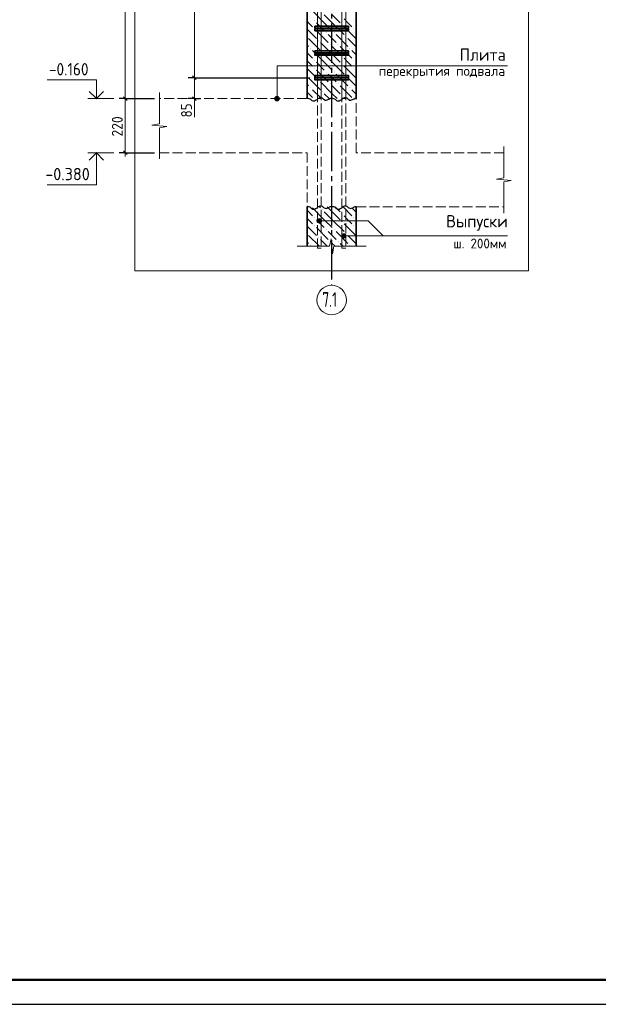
# Model space of a CAD drawing. Header units: millimetres. Extents: x 0 to 59400, y 0 to 42000.
# Tile 12 of 21: x 25443 to 37198, y 0 to 19999. Entities that reach past the tile are written whole.
import ezdxf

# ---------------------------------------------------------------- set-up
doc = ezdxf.new("R2010")
doc.units = ezdxf.units.MM
doc.linetypes.add('______2', pattern=[270, 200, -70])
doc.linetypes.add('______5', pattern=[1100, 800, -100, 100, -100])
for name, color, linetype, lineweight in [('S1 Продольная арматура', 52, 'Continuous', 25), ('Standard', 7, 'Continuous', 25), ('Выпуски арматуры Г-обр.', 52, 'Continuous', 25), ('ЖБ Перекрытие верхний уровень', 7, 'Continuous', 18), ('ЖБ Перекрытие нижний уровень с отделкой', 7, 'Continuous', 13), ('Позиционная метка диаметр_ шаг', 7, 'Continuous', 13), ('Позиционная метка линия выноска', 7, 'Continuous', 13), ('Примечания', 7, 'Continuous', 13), ('Размерная линия_ общее', 7, 'Continuous', 13), ('Хомут', 52, 'Continuous', 25)]:
    doc.layers.add(name, color=color, linetype=linetype, lineweight=lineweight)
for name, color, linetype, lineweight, true_color in [('ЖБ Пилон', 7, '______2', 13, 0xa0a0a0), ('ЖБ Стена верхний уровень', 7, '______2', 13, 0x656565), ('Оси', 7, '______5', 13, 0x656565)]:
    doc.layers.add(name, color=color, linetype=linetype, lineweight=lineweight, true_color=true_color)
doc.styles.add('ISOCPEUR', font='txt')

msp = doc.modelspace()

# ---------------------------------------------------------------- hatches: boundary and pattern name
at = {"layer": 'ЖБ Пилон', "linetype": 'Continuous', "lineweight": 18, "transparency": 33554687}
for points in [[(31425, 19976), (31432, 19983), (31438, 19976), (31432, 19970)], [(31425, 19816), (31432, 19823), (31438, 19816), (31432, 19810)], [(31985, 19896), (31992, 19903), (31998, 19896), (31992, 19890)], [(32225, 19976), (32232, 19983), (32238, 19976), (32232, 19970)], [(32225, 19816), (32232, 19823), (32238, 19816), (32232, 19810)], [(31665, 19736), (31672, 19743), (31678, 19736), (31672, 19730)], [(31825, 19736), (31832, 19743), (31838, 19736), (31832, 19730)], [(32065, 19656), (32072, 19663), (32078, 19656), (32072, 19650)], [(31345, 19416), (31352, 19423), (31358, 19416), (31352, 19410)], [(31505, 19576), (31512, 19583), (31518, 19576), (31512, 19570)], [(31745, 19496), (31752, 19503), (31758, 19496), (31752, 19490)], [(31905, 19496), (31912, 19503), (31918, 19496), (31912, 19490)], [(32145, 19416), (32152, 19423), (32158, 19416), (32152, 19410)], [(31585, 19336), (31592, 19343), (31598, 19336), (31592, 19330)], [(31985, 19256), (31992, 19263), (31998, 19256), (31992, 19250)], [(31425, 19176), (31432, 19183), (31438, 19176), (31432, 19170)], [(31425, 19016), (31432, 19023), (31438, 19016), (31432, 19010)], [(31985, 19096), (31992, 19103), (31998, 19096), (31992, 19090)], [(32225, 19176), (32232, 19183), (32238, 19176), (32232, 19170)], [(32225, 19016), (32232, 19023), (32238, 19016), (32232, 19010)], [(31665, 18936), (31672, 18943), (31678, 18936), (31672, 18930)], [(31825, 18936), (31832, 18943), (31838, 18936), (31832, 18930)], [(32065, 18856), (32072, 18863), (32078, 18856), (32072, 18850)], [(31345, 18616), (31352, 18623), (31358, 18616), (31352, 18610)], [(31505, 18776), (31512, 18783), (31518, 18776), (31512, 18770)], [(31745, 18696), (31752, 18703), (31758, 18696), (31752, 18690)], [(31905, 18696), (31912, 18703), (31918, 18696), (31912, 18690)], [(32145, 18616), (32152, 18623), (32158, 18616), (32152, 18610)], [(31585, 18536), (31592, 18543), (31598, 18536), (31592, 18530)], [(31985, 18456), (31992, 18463), (31998, 18456), (31992, 18450)]]:
    msp.add_hatch(color=7, dxfattribs=at).paths.add_polyline_path(points, flags=16)
at = {"layer": 'ЖБ Стена верхний уровень', "linetype": 'Continuous', "lineweight": 18, "transparency": 33554687}
for points in [[(31585, 16136), (31592, 16143), (31598, 16136), (31592, 16130)], [(31985, 16056), (31992, 16063), (31998, 16056), (31992, 16050)], [(31425, 15976), (31432, 15983), (31438, 15976), (31432, 15970)], [(31425, 15816), (31432, 15823), (31438, 15816), (31432, 15810)], [(31985, 15896), (31992, 15903), (31998, 15896), (31992, 15890)], [(32225, 15976), (32232, 15983), (32238, 15976), (32232, 15970)], [(32225, 15816), (32232, 15823), (32238, 15816), (32232, 15810)], [(31665, 15736), (31672, 15743), (31678, 15736), (31672, 15730)], [(31825, 15736), (31832, 15743), (31838, 15736), (31832, 15730)], [(32065, 15656), (32072, 15663), (32078, 15656), (32072, 15650)], [(31345, 15416), (31352, 15423), (31358, 15416), (31352, 15410)], [(31505, 15576), (31512, 15583), (31518, 15576), (31512, 15570)], [(31745, 15496), (31752, 15503), (31758, 15496), (31752, 15490)], [(31905, 15496), (31912, 15503), (31918, 15496), (31912, 15490)], [(32145, 15416), (32152, 15423), (32158, 15416), (32152, 15410)]]:
    msp.add_hatch(color=7, dxfattribs=at).paths.add_polyline_path(points, flags=16)
at = {"layer": 'Позиционная метка линия выноска', "linetype": 'Continuous', "lineweight": 13, "transparency": 33554687}
for points in [[(30626, 18396), (30716, 18396), (30710, 18418)], [(30626, 18396), (30710, 18418), (30632, 18418)], [(30632, 18418), (30710, 18418), (30694, 18435)], [(30632, 18418), (30694, 18435), (30649, 18435)], [(30649, 18435), (30694, 18435), (30671, 18441)], [(30632, 18373), (30716, 18396), (30626, 18396)], [(30632, 18373), (30710, 18373), (30716, 18396)], [(30649, 18357), (30710, 18373), (30632, 18373)], [(30649, 18357), (30694, 18357), (30710, 18373)], [(30694, 18357), (30649, 18357), (30671, 18351)], [(31491, 15890), (31491, 15935), (31485, 15913)], [(31491, 15935), (31507, 15874), (31507, 15952)], [(31491, 15935), (31491, 15890), (31507, 15874)], [(31507, 15952), (31530, 15868), (31530, 15958)], [(31507, 15952), (31507, 15874), (31530, 15868)], [(31530, 15958), (31530, 15868), (31552, 15874)], [(31530, 15958), (31552, 15874), (31552, 15952)], [(31552, 15952), (31552, 15874), (31569, 15890)], [(31552, 15952), (31569, 15890), (31569, 15935)], [(31569, 15935), (31569, 15890), (31575, 15913)], [(31991, 15585), (31991, 15630), (31985, 15608)], [(31991, 15630), (32007, 15569), (32007, 15646)], [(31991, 15630), (31991, 15585), (32007, 15569)], [(32007, 15646), (32030, 15563), (32030, 15653)], [(32007, 15646), (32007, 15569), (32030, 15563)], [(32030, 15653), (32030, 15563), (32052, 15569)], [(32030, 15653), (32052, 15569), (32052, 15646)], [(32052, 15646), (32052, 15569), (32069, 15585)], [(32052, 15646), (32069, 15585), (32069, 15630)], [(32069, 15630), (32069, 15585), (32075, 15608)]]:
    msp.add_hatch(color=7, dxfattribs=at).paths.add_polyline_path(points)

# ---------------------------------------------------------------- linework, layer by layer
at = {"layer": 'S1 Продольная арматура', "color": 7, "linetype": 'Continuous', "lineweight": 18, "transparency": 33554687}
for points in [[(31990, 18396), (31990, 36921), (28490, 36921), (28490, 37001), (32070, 37001), (32070, 18396), (31990, 18396)], [(31990, 18396), (31990, 36921), (28490, 36921), (28490, 37001), (32070, 37001), (32070, 18396), (31990, 18396)], [(31990, 18396), (31990, 36921), (28490, 36921), (28490, 37001), (32070, 37001), (32070, 18396), (31990, 18396)], [(31490, 18396), (31490, 37001), (35070, 37001), (35070, 36921), (31570, 36921), (31570, 18396), (31490, 18396)], [(31490, 18396), (31490, 37001), (35070, 37001), (35070, 36921), (31570, 36921), (31570, 18396), (31490, 18396)], [(31490, 18396), (31490, 37001), (35070, 37001), (35070, 36921), (31570, 36921), (31570, 18396), (31490, 18396)]]:
    msp.add_lwpolyline(points, dxfattribs=at)
at = {"layer": 'Standard', "color": 7, "linetype": 'Continuous', "lineweight": 13, "transparency": 33554687}
for p, q in [((27356, 18396), (26826, 18396)), ((27356, 17296), (26826, 17296))]:
    msp.add_line(p, q, dxfattribs=at)
at = {"layer": 'Standard', "color": 7, "linetype": 'Continuous', "lineweight": 25, "transparency": 33554687}
msp.add_lwpolyline([(0, 0), (59400, 0), (59400, 42000), (0, 42000), (0, 0)], close=True, dxfattribs=at)
at = {"layer": 'Standard', "color": 7, "linetype": 'Continuous', "lineweight": 50, "transparency": 33554687}
msp.add_lwpolyline([(2000, 41500), (58900, 41500), (58900, 500), (2000, 500), (2000, 41500)], close=True, dxfattribs=at)
at = {"layer": 'Standard', "color": 7, "linetype": 'Continuous', "lineweight": 13, "transparency": 33554687}
for points in [[(40400, 41500), (2000, 41500), (2000, 500), (40400, 500), (40400, 41500)], [(27000, 18396), (27000, 18776), (26000, 18776)], [(27000, 17296), (27000, 16646), (26000, 16646)]]:
    msp.add_lwpolyline(points, dxfattribs=at)
at = {"layer": 'Standard', "color": 254, "linetype": 'Continuous', "lineweight": 13, "true_color": 0xc4c4ff, "transparency": 33554687}
msp.add_lwpolyline([(27780, 14896), (35780, 14896), (35780, 39174), (27780, 39174), (27780, 14896)], dxfattribs=at)
at = {"layer": 'Standard', "color": 7, "linetype": 'Continuous', "lineweight": 35, "transparency": 33554687}
for points in [[(27148, 18544), (27000, 18396), (26852, 18544)], [(27148, 17147), (27000, 17296), (26852, 17147)]]:
    msp.add_lwpolyline(points, dxfattribs=at)
at = {"layer": 'Выпуски арматуры Г-обр.', "color": 251, "linetype": '______2', "lineweight": 13, "true_color": 0x656565, "transparency": 33554687}
for points in [[(31490, 15356), (31490, 25046), (31570, 25046), (31570, 15356), (31490, 15356)], [(31490, 15356), (31490, 25046), (31570, 25046), (31570, 15356), (31490, 15356)], [(31490, 15356), (31490, 25046), (31570, 25046), (31570, 15356), (31490, 15356)], [(31990, 15356), (31990, 25046), (32070, 25046), (32070, 15356), (31990, 15356)], [(31990, 15356), (31990, 25046), (32070, 25046), (32070, 15356), (31990, 15356)], [(31990, 15356), (31990, 25046), (32070, 25046), (32070, 15356), (31990, 15356)]]:
    msp.add_lwpolyline(points, dxfattribs=at)
at = {"layer": 'ЖБ Перекрытие верхний уровень', "color": 7, "linetype": '______2', "lineweight": 18, "transparency": 33554687}
for p, q in [((31280, 18396), (28280, 18396)), ((32280, 17296), (32280, 18396)), ((28280, 17296), (31280, 17296))]:
    msp.add_line(p, q, dxfattribs=at)
at = {"layer": 'ЖБ Перекрытие нижний уровень с отделкой', "color": 7, "linetype": '______2', "lineweight": 18, "transparency": 33554687}
for p, q in [((31280, 17296), (31280, 16196)), ((35280, 17296), (32280, 17296)), ((32280, 16196), (35280, 16196))]:
    msp.add_line(p, q, dxfattribs=at)
at = {"layer": 'ЖБ Пилон', "color": 7, "linetype": 'Continuous', "lineweight": 35, "transparency": 33554687}
for p, q in [((31280, 36196), (31280, 18396)), ((32280, 18396), (32280, 36196))]:
    msp.add_line(p, q, dxfattribs=at)
at = {"layer": 'ЖБ Пилон', "color": 9, "linetype": 'Continuous', "lineweight": 18, "true_color": 0xc7c7c7, "transparency": 33554687}
for p, q in [((31632, 19936), (31392, 20176)), ((31632, 20096), (31792, 19936)), ((31792, 20096), (31952, 19936)), ((32112, 19936), (32032, 20016)), ((31312, 19936), (31280, 19968)), ((31280, 19808), (31472, 19616)), ((31392, 19856), (31312, 19936)), ((31472, 19936), (31632, 19776)), ((31632, 19936), (31792, 19776)), ((31792, 19936), (32032, 19696)), ((32032, 19856), (32272, 19616)), ((32192, 19856), (32112, 19936)), ((32272, 19936), (32280, 19928)), ((31312, 19616), (31552, 19376)), ((31472, 19776), (31712, 19536)), ((31792, 19616), (31712, 19696)), ((31872, 19536), (31792, 19616)), ((31872, 19696), (32112, 19456)), ((32112, 19616), (32280, 19448)), ((32272, 19776), (32280, 19768)), ((31280, 19488), (31312, 19456)), ((31792, 19296), (31552, 19536)), ((31792, 19456), (31952, 19296)), ((31952, 19456), (32192, 19216)), ((31280, 19328), (31392, 19216)), ((31632, 19136), (31392, 19376)), ((31632, 19296), (31792, 19136)), ((31792, 19296), (31952, 19136)), ((32112, 19136), (32032, 19216)), ((32280, 19288), (32192, 19376)), ((31312, 19136), (31280, 19168)), ((31280, 19008), (31472, 18816)), ((31392, 19056), (31312, 19136)), ((31472, 19136), (31632, 18976)), ((31632, 19136), (31792, 18976)), ((31792, 19136), (32032, 18896)), ((32032, 19056), (32272, 18816)), ((32192, 19056), (32112, 19136)), ((32272, 19136), (32280, 19128)), ((31312, 18816), (31552, 18576)), ((31472, 18976), (31712, 18736)), ((31792, 18816), (31712, 18896)), ((31872, 18736), (31792, 18816)), ((31872, 18896), (32112, 18656)), ((32112, 18816), (32280, 18648)), ((32272, 18976), (32280, 18968)), ((31280, 18688), (31312, 18656)), ((31792, 18496), (31552, 18736)), ((31792, 18656), (31952, 18496)), ((31952, 18656), (32192, 18416)), ((31280, 18528), (31392, 18416)), ((31572, 18396), (31392, 18576)), ((31632, 18496), (31732, 18396)), ((31792, 18496), (31892, 18396)), ((32052, 18396), (32032, 18416)), ((32280, 18488), (32192, 18576))]:
    msp.add_line(p, q, dxfattribs=at)
at = {"layer": 'ЖБ Стена верхний уровень', "color": 7, "linetype": 'Continuous', "lineweight": 35, "transparency": 33554687}
for p, q in [((31280, 16196), (31280, 15396)), ((32280, 15396), (32280, 16196))]:
    msp.add_line(p, q, dxfattribs=at)
at = {"layer": 'ЖБ Стена верхний уровень', "color": 9, "linetype": 'Continuous', "lineweight": 18, "true_color": 0xc7c7c7, "transparency": 33554687}
for p, q in [((31280, 16128), (31392, 16016)), ((31632, 15936), (31392, 16176)), ((31532, 16196), (31552, 16176)), ((31632, 16096), (31792, 15936)), ((31792, 16096), (31692, 16196)), ((31792, 16096), (31952, 15936)), ((31852, 16196), (31952, 16096)), ((32012, 16196), (32192, 16016)), ((32112, 15936), (32032, 16016)), ((32280, 16088), (32192, 16176)), ((31312, 15936), (31280, 15968)), ((31280, 15808), (31472, 15616)), ((31392, 15856), (31312, 15936)), ((31472, 15936), (31632, 15776)), ((31632, 15936), (31792, 15776)), ((31792, 15936), (32032, 15696)), ((32032, 15856), (32272, 15616)), ((32192, 15856), (32112, 15936)), ((32272, 15936), (32280, 15928)), ((31312, 15616), (31532, 15396)), ((31472, 15776), (31712, 15536)), ((31792, 15616), (31712, 15696)), ((31872, 15536), (31792, 15616)), ((31872, 15696), (32112, 15456)), ((32112, 15616), (32280, 15448)), ((32272, 15776), (32280, 15768)), ((31280, 15488), (31312, 15456)), ((31692, 15396), (31552, 15536)), ((31792, 15456), (31852, 15396)), ((31952, 15456), (32012, 15396))]:
    msp.add_line(p, q, dxfattribs=at)
at = {"layer": 'Оси', "color": 8, "linetype": '______5', "lineweight": -3, "transparency": 33554687}
msp.add_line((31780, 25421), (31780, 14605), dxfattribs=at)
at = {"layer": 'Оси', "color": 7, "linetype": 'Continuous', "lineweight": 13, "transparency": 33554687}
msp.add_circle((31780, 14305), 300, dxfattribs=at)
at = {"layer": 'Позиционная метка линия выноска', "color": 7, "linetype": 'Continuous', "lineweight": 13, "transparency": 33554687}
for p, q in [((30671, 18441), (30671, 18441)), ((30626, 18396), (30626, 18396)), ((30671, 18351), (30671, 18351)), ((30716, 18396), (30716, 18396)), ((31485, 15913), (31485, 15913)), ((31530, 15958), (31530, 15958)), ((31530, 15868), (31530, 15868)), ((31575, 15913), (31575, 15913)), ((31985, 15608), (31985, 15608)), ((32030, 15653), (32030, 15653)), ((32075, 15608), (32075, 15608)), ((32030, 15563), (32030, 15563))]:
    msp.add_line(p, q, dxfattribs=at)
for points in [[(30671, 18396), (30671, 19059), (35356, 19059)], [(31530, 15913), (32524, 15913), (32830, 15608)], [(32030, 15608), (32571, 15608), (35356, 15608)]]:
    msp.add_lwpolyline(points, dxfattribs=at)
for centre in [(30671, 18396), (31530, 15913), (32030, 15608)]:
    msp.add_circle(centre, 45, dxfattribs=at)
at = {"layer": 'Примечания', "color": 7, "linetype": 'Continuous', "lineweight": 13, "transparency": 33554687}
for p, q in [((28280, 18521), (28280, 17886)), ((28992, 18396), (28992, 18021)), ((28280, 17886), (28130, 17859)), ((28130, 17859), (28430, 17832)), ((28430, 17832), (28280, 17805)), ((28280, 17805), (28280, 17171)), ((35280, 17421), (35280, 16786)), ((28280, 17171), (28280, 17171)), ((35280, 16786), (35130, 16759)), ((35130, 16759), (35430, 16732)), ((35430, 16732), (35280, 16705)), ((35280, 16705), (35280, 16071)), ((35280, 16071), (35280, 16071)), ((31740, 15396), (31768, 15546)), ((31768, 15546), (31796, 15246)), ((31082, 15396), (31740, 15396)), ((31796, 15246), (31824, 15396)), ((31824, 15396), (32482, 15396)), ((32482, 15396), (32482, 15396))]:
    msp.add_line(p, q, dxfattribs=at)
at = {"layer": 'Примечания', "color": 7, "linetype": 'Continuous', "lineweight": 25, "transparency": 33554687}
for p, q in [((32280, 18405), (32280, 18405)), ((32280, 16205), (32280, 16205))]:
    msp.add_line(p, q, dxfattribs=at)
for points in [[(31280, 18405), (31298, 18405), (31318, 18402), (31336, 18395), (31351, 18384), (31363, 18371), (31378, 18361), (31396, 18354), (31416, 18350), (31435, 18354), (31453, 18362), (31471, 18370), (31486, 18380), (31500, 18392), (31514, 18403), (31531, 18412), (31550, 18417), (31570, 18416), (31589, 18411), (31604, 18400), (31617, 18388), (31631, 18376), (31648, 18368), (31668, 18366), (31687, 18371), (31705, 18378), (31722, 18387), (31739, 18395), (31756, 18403), (31776, 18407), (31780, 18407)], [(31780, 18405), (31798, 18405), (31818, 18402), (31836, 18395), (31851, 18384), (31863, 18371), (31878, 18361), (31896, 18354), (31916, 18350), (31935, 18354), (31953, 18362), (31971, 18370), (31986, 18380), (32000, 18392), (32014, 18403), (32031, 18412), (32050, 18417), (32070, 18416), (32089, 18411), (32104, 18400), (32117, 18388), (32131, 18376), (32148, 18368), (32168, 18366), (32187, 18371), (32205, 18378), (32222, 18387), (32239, 18395), (32256, 18403), (32276, 18407), (32280, 18407)], [(31280, 16205), (31298, 16205), (31318, 16202), (31336, 16195), (31351, 16184), (31363, 16171), (31378, 16161), (31396, 16154), (31416, 16150), (31435, 16154), (31453, 16162), (31471, 16170), (31486, 16180), (31500, 16192), (31514, 16203), (31531, 16212), (31550, 16217), (31570, 16216), (31589, 16211), (31604, 16200), (31617, 16188), (31631, 16176), (31648, 16168), (31668, 16166), (31687, 16171), (31705, 16178), (31722, 16187), (31739, 16195), (31756, 16203), (31776, 16207), (31780, 16207)], [(31780, 16205), (31798, 16205), (31818, 16202), (31836, 16195), (31851, 16184), (31863, 16171), (31878, 16161), (31896, 16154), (31916, 16150), (31935, 16154), (31953, 16162), (31971, 16170), (31986, 16180), (32000, 16192), (32014, 16203), (32031, 16212), (32050, 16217), (32070, 16216), (32089, 16211), (32104, 16200), (32117, 16188), (32131, 16176), (32148, 16168), (32168, 16166), (32187, 16171), (32205, 16178), (32222, 16187), (32239, 16195), (32256, 16203), (32276, 16207), (32280, 16207)]]:
    msp.add_lwpolyline(points, dxfattribs=at)
at = {"layer": 'Размерная линия_ общее', "color": 7, "linetype": 'Continuous', "lineweight": 13, "transparency": 33554687}
for p, q in [((27586, 36196), (27586, 18396)), ((28992, 18821), (28992, 24821)), ((28992, 18396), (28992, 18821)), ((27586, 18396), (27586, 17296)), ((28992, 18396), (28992, 18321)), ((27586, 17296), (27586, 17221))]:
    msp.add_line(p, q, dxfattribs=at)
at = {"layer": 'Размерная линия_ общее', "color": 253, "linetype": 'Continuous', "lineweight": -3, "true_color": 0xa0a0a0, "transparency": 33554687}
for p, q in [((28992, 18821), (28867, 18821)), ((28992, 18821), (29117, 18821)), ((27586, 18396), (27461, 18396)), ((27586, 18396), (27711, 18396)), ((27586, 18396), (28180, 18396)), ((28992, 18396), (28867, 18396)), ((28992, 18396), (29117, 18396)), ((28992, 18396), (28992, 18396)), ((27586, 17296), (27461, 17296)), ((27586, 17296), (27711, 17296)), ((27586, 17296), (28180, 17296))]:
    msp.add_line(p, q, dxfattribs=at)
at = {"layer": 'Размерная линия_ общее', "color": 7, "linetype": 'Continuous', "lineweight": 25, "transparency": 33554687}
for p, q in [((29029, 18783), (28954, 18858)), ((27549, 18433), (27624, 18358)), ((29029, 18358), (28954, 18433)), ((27549, 17333), (27624, 17258))]:
    msp.add_line(p, q, dxfattribs=at)
at = {"layer": 'Размерная линия_ общее', "color": 253, "linetype": 'Continuous', "lineweight": -3, "true_color": 0xa0a0a0, "transparency": 33554687}
msp.add_lwpolyline([(28992, 18821), (29382, 18821), (29382, 18821), (31340, 18821)], dxfattribs=at)
at = {"layer": 'Хомут', "color": 7, "linetype": 'Continuous', "lineweight": 35, "transparency": 33554687}
for points in [[(31440, 19866), (32120, 19866), (32120, 19826), (31440, 19826), (31440, 19866)], [(31440, 19816), (32120, 19816), (32120, 19776), (31440, 19776), (31440, 19816)], [(31440, 19366), (32120, 19366), (32120, 19326), (31440, 19326), (31440, 19366)], [(31440, 19316), (32120, 19316), (32120, 19276), (31440, 19276), (31440, 19316)], [(31440, 18866), (32120, 18866), (32120, 18826), (31440, 18826), (31440, 18866)], [(31440, 18816), (32120, 18816), (32120, 18776), (31440, 18776), (31440, 18816)]]:
    msp.add_lwpolyline(points, dxfattribs=at)

# ---------------------------------------------------------------- texts
at = {"layer": 'Standard', "color": 7, "linetype": 'Continuous', "lineweight": 25, "transparency": 33554687, "char_height": 250, "attachment_point": 7, "style": 'ISOCPEUR'}
for s, insert, width in [('\\W0.90;-0.160', (26038, 18868), 1011.77), ('\\W0.95;-0.380', (25963, 16738), 1067.86)]:
    msp.add_mtext(s, dxfattribs=dict(at, insert=insert, width=width))
at = {"layer": 'Оси', "color": 7, "linetype": 'Continuous', "lineweight": 25, "transparency": 33554687, "insert": (31592, 14165), "char_height": 300, "width": 473.39, "attachment_point": 7, "style": 'ISOCPEUR'}
msp.add_mtext('\\W0.66;7.1', dxfattribs=at)
at = {"layer": 'Позиционная метка диаметр_ шаг', "color": 7, "linetype": 'Continuous', "lineweight": 25, "transparency": 33554687, "attachment_point": 7, "style": 'ISOCPEUR'}
for s, insert, char_height, width in [('\\W0.95;Плита', (34381, 19164), 250, 1093.33), ('\\W0.98;перекрытия подвала', (32739, 18804), 200, 2696.75), ('\\W0.96;Выпуски', (34106, 15713), 250, 1369.43), ('\\W0.96;ш. 200мм', (34256, 15353), 200, 1195.89)]:
    msp.add_mtext(s, dxfattribs=dict(at, insert=insert, char_height=char_height, width=width))
at = {"layer": 'Размерная линия_ общее', "color": 7, "linetype": 'Continuous', "lineweight": 25, "transparency": 33554687, "char_height": 220, "attachment_point": 7, "rotation": 90, "style": 'ISOCPEUR'}
for s, insert, width in [('\\W0.87;85', (28942, 18015), 403.94), ('\\W0.91;220', (27536, 17626), 561.98)]:
    msp.add_mtext(s, dxfattribs=dict(at, insert=insert, width=width))

doc.saveas('drawing.dxf')
